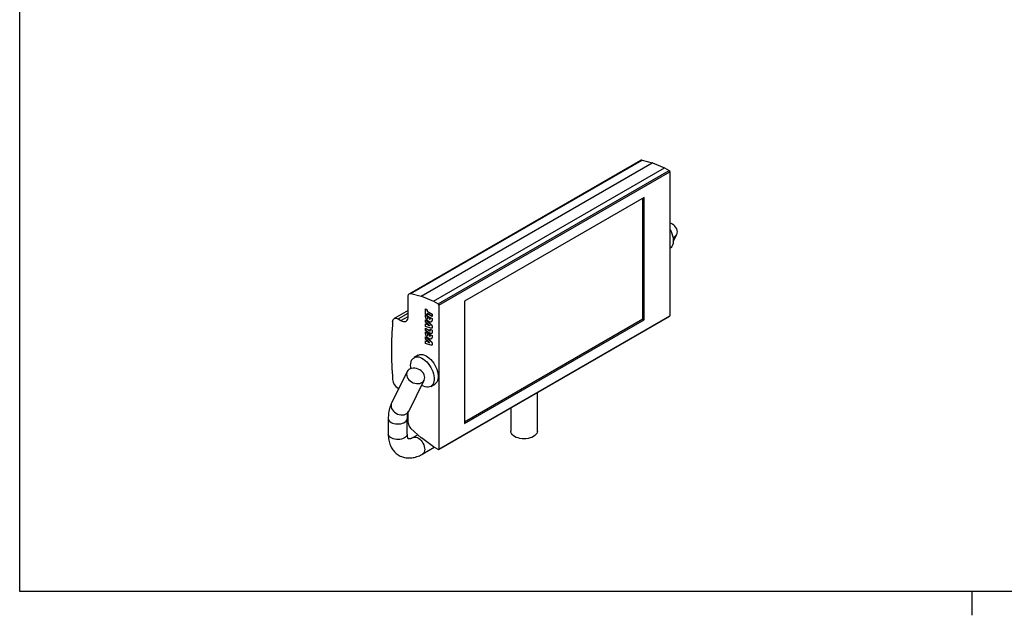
# Model space of a CAD drawing. Header units: millimetres. Extents: x 5 to 415, y 5 to 292.
# Tile 1 of 4: x 10 to 217, y 5 to 130. Entities that reach past the tile are written whole.
import ezdxf

# ---------------------------------------------------------------- set-up
doc = ezdxf.new("R2010")
doc.units = ezdxf.units.MM
doc.linetypes.add('SLD-Continua', pattern=[0])

msp = doc.modelspace()

# ---------------------------------------------------------------- linework, layer by layer
at = {"color": 7, "linetype": 'SLD-Continua', "lineweight": 25}
for p, q in [((10, 10), (10, 287)), ((140.32, 100.5527), (91.8125, 72.5499)), ((92.0867, 72.5963), (140.5943, 100.5991)), ((92.1564, 72.5823), (140.6639, 100.5851)), ((94.3075, 72.023), (142.815, 100.0258)), ((94.3453, 72.0131), (142.8529, 100.0159)), ((140.5943, 100.5991), (140.6639, 100.5851)), ((140.6639, 100.5851), (142.815, 100.0258)), ((142.8529, 100.0159), (145.3954, 98.9659)), ((96.8879, 70.9632), (145.3954, 98.9659)), ((97.8757, 70.3929), (146.3832, 98.3957)), ((98.0171, 70.148), (146.5246, 98.1508)), ((145.3954, 98.9659), (146.3832, 98.3957)), ((146.5246, 98.1508), (146.5246, 67.8918)), ((141.1506, 92.7621), (103.3911, 70.964)), ((140.8677, 67.239), (140.8677, 92.5988)), ((141.1506, 67.0757), (141.1506, 92.7621)), ((147.2294, 83.5295), (147.9626, 85.007)), ((92.0867, 72.5963), (92.1564, 72.5823)), ((92.1564, 72.5823), (94.3075, 72.023)), ((91.5846, 67.7914), (91.5846, 72.0463)), ((94.3453, 72.0131), (96.8879, 70.9632)), ((96.8879, 70.9632), (97.8757, 70.3929)), ((103.3911, 70.964), (103.3911, 45.2776)), ((91.5846, 69.0219), (88.6316, 67.3172)), ((89.4316, 67.238), (91.5846, 68.4809)), ((95.1886, 69.387), (95.5794, 69.1615)), ((95.1886, 68.2697), (95.1886, 69.387)), ((95.2028, 68.2778), (95.1886, 68.2697)), ((95.5794, 68.0441), (95.1886, 68.2697)), ((95.2028, 68.2778), (95.2028, 69.3789)), ((95.5794, 68.0604), (95.2028, 68.2778)), ((95.5794, 69.1615), (95.5794, 68.8606)), ((95.5794, 68.8606), (96.6029, 68.2698)), ((95.5936, 68.3531), (95.5794, 68.3449)), ((95.5794, 68.3449), (95.5794, 68.0441)), ((96.6029, 67.7541), (95.5794, 68.3449)), ((96.6029, 67.7704), (95.5936, 68.3531)), ((96.6029, 68.2698), (96.6029, 67.7541)), ((98.0171, 70.148), (98.0171, 39.889)), ((89.4316, 67.238), (90.029, 66.8931)), ((90.029, 66.8931), (91.5846, 67.7911)), ((95.1886, 68.0766), (95.1886, 68.1193)), ((95.1886, 68.1193), (95.5794, 67.8937)), ((95.2028, 68.0848), (95.1886, 68.0766)), ((95.1886, 67.0664), (96.299, 66.1292)), ((95.1886, 66.5389), (95.1886, 67.0664)), ((95.2028, 66.5471), (95.1886, 66.5389)), ((95.7544, 66.1005), (95.1886, 66.5389)), ((95.1886, 66.1911), (95.7556, 65.9779)), ((95.1886, 65.6696), (95.1886, 66.1911)), ((95.2028, 68.0848), (95.2028, 68.1111)), ((95.2028, 66.5471), (95.2028, 67.0544)), ((95.7686, 66.1086), (95.2028, 66.5471)), ((95.2028, 65.6778), (95.2028, 66.1857)), ((95.3223, 67.392), (95.3081, 67.3838)), ((95.5794, 67.8937), (95.5794, 67.795)), ((95.7283, 67.8077), (96.0632, 67.6144)), ((95.7283, 67.2944), (95.7283, 67.8077)), ((95.7424, 67.3025), (95.7283, 67.2944)), ((95.7424, 67.3025), (95.7424, 67.7996)), ((95.909, 66.6883), (95.8949, 66.6801)), ((96.0632, 67.6144), (96.0632, 67.0987)), ((96.2121, 67.5284), (96.6029, 67.3029)), ((96.2121, 67.4297), (96.2121, 67.5284)), ((96.2262, 67.4379), (96.2121, 67.4297)), ((96.2262, 67.4379), (96.2262, 67.5203)), ((96.6029, 67.3029), (96.6029, 67.2602)), ((97.9756, 39.7974), (146.4832, 67.8002)), ((98.0171, 39.889), (146.5246, 67.8918)), ((103.3911, 45.6042), (140.8677, 67.239)), ((103.3911, 45.2776), (141.1506, 67.0757)), ((140.8677, 67.239), (141.1506, 67.0757)), ((95.2028, 65.6778), (95.1886, 65.6696)), ((96.299, 65.3187), (95.1886, 65.6696)), ((95.1886, 65.3043), (96.0734, 64.7936)), ((95.1886, 64.7886), (95.1886, 65.3043)), ((95.2028, 64.7968), (95.1886, 64.7886)), ((96.1042, 64.2601), (95.1886, 64.7886)), ((95.1886, 64.5096), (95.1886, 64.5523)), ((95.1886, 64.5523), (95.5794, 64.3267)), ((95.2028, 64.5178), (95.1886, 64.5096)), ((96.3132, 65.3269), (95.2028, 65.6778)), ((95.2028, 64.7968), (95.2028, 65.2962)), ((96.1184, 64.2682), (95.2028, 64.7968)), ((95.2028, 64.5178), (95.2028, 64.5441)), ((95.5794, 64.3267), (95.5794, 64.228)), ((95.7283, 64.2407), (96.0632, 64.0474)), ((95.7283, 63.7274), (95.7283, 64.2407)), ((95.7424, 63.7355), (95.7424, 64.2326)), ((95.7686, 66.1086), (95.7544, 66.1005)), ((95.8189, 66.0705), (95.8047, 66.0624)), ((96.0766, 65.846), (96.1092, 65.8319)), ((96.1184, 64.2682), (96.1042, 64.2601)), ((96.1233, 65.8401), (96.1092, 65.8319)), ((96.2121, 65.1218), (96.6029, 64.8962)), ((96.2121, 64.876), (96.2121, 65.1218)), ((96.2262, 64.8842), (96.2121, 64.876)), ((96.2262, 64.8842), (96.2262, 65.1136)), ((96.3132, 65.3269), (96.299, 65.3187)), ((96.6029, 64.8962), (96.6029, 64.5766)), ((95.1886, 63.4994), (96.299, 62.5622)), ((95.1886, 62.9719), (95.1886, 63.4994)), ((95.2028, 62.9801), (95.1886, 62.9719)), ((95.7544, 62.5335), (95.1886, 62.9719)), ((95.1886, 62.6241), (95.7556, 62.4109)), ((95.1886, 62.1026), (95.1886, 62.6241)), ((95.2028, 62.1108), (95.1886, 62.1026)), ((96.299, 61.7517), (95.1886, 62.1026)), ((95.2028, 62.9801), (95.2028, 63.4874)), ((95.7686, 62.5416), (95.2028, 62.9801)), ((95.2028, 62.1108), (95.2028, 62.6187)), ((96.3132, 61.7599), (95.2028, 62.1108)), ((95.3223, 63.825), (95.3081, 63.8168)), ((95.7424, 63.7355), (95.7283, 63.7274)), ((95.7686, 62.5416), (95.7544, 62.5335)), ((95.8189, 62.5035), (95.8047, 62.4954)), ((95.909, 63.1213), (95.8949, 63.1131)), ((96.0632, 64.0474), (96.0632, 63.5317)), ((96.0766, 62.279), (96.1092, 62.2649)), ((96.1233, 62.2731), (96.1092, 62.2649)), ((96.2121, 63.9614), (96.6029, 63.7359)), ((96.2121, 63.8627), (96.2121, 63.9614)), ((96.2262, 63.8709), (96.2121, 63.8627)), ((96.2262, 63.8709), (96.2262, 63.9533)), ((96.6029, 63.7359), (96.6029, 63.6932)), ((96.3132, 61.7599), (96.299, 61.7517)), ((93.6509, 59.6181), (92.8024, 59.1283)), ((91.3465, 56.1697), (88.0882, 49.6036)), ((91.6714, 47.8256), (94.9296, 54.3917)), ((89.5862, 52.6223), (89.4316, 52.7116)), ((96.3021, 53.066), (97.1506, 53.5558)), ((118.7069, 43.683), (118.7069, 51.7653)), ((91.5846, 45.4174), (91.5846, 47.6134)), ((113.1069, 48.5325), (113.1069, 43.683)), ((87.3904, 46.3392), (87.3904, 43.0731)), ((91.3904, 43.0731), (91.3904, 46.3392)), ((92.1564, 44.2213), (92.0867, 44.2877)), ((94.3075, 42.297), (92.1564, 44.2213)), ((93.6112, 42.9198), (92.6331, 42.3552)), ((96.8879, 40.3775), (94.3454, 42.2631)), ((94.6329, 38.891), (97.0479, 40.2851)), ((97.8757, 39.8073), (96.8879, 40.3775)), ((410, 10), (10, 10)), ((210, 4.999), (210, 10.001))]:
    msp.add_line(p, q, dxfattribs=at)
at = {"color": 7, "linetype": 'SLD-Continua', "lineweight": 25, "flags": 128}
for points in [[(146.5246, 86.0592), (146.5371, 86.0371), (146.759, 85.6036), (146.942, 85.1598), (147.0825, 84.7145), (147.1776, 84.2763), (147.2257, 83.8537), (147.2257, 83.455), (147.1776, 83.0879), (147.0825, 82.7596), (146.942, 82.4764), (146.759, 82.2439), (146.5371, 82.0666), (146.5246, 82.059)], [(147.1639, 84.3542), (147.3269, 84.4165), (147.5879, 84.5671), (147.8006, 84.763), (147.9578, 84.9975), (148.0542, 85.2626), (148.0865, 85.5493), (148.0535, 85.8478), (147.9564, 86.1479), (147.7986, 86.4394), (147.5853, 86.7124)], [(91.5846, 72.0463), (91.5935, 72.1763), (91.6198, 72.2932), (91.6631, 72.3942), (91.7223, 72.4771), (91.7961, 72.5399), (91.8828, 72.5813), (91.9804, 72.6002), (92.0867, 72.5963)], [(88.3051, 66.7034), (88.3436, 66.918), (88.4191, 67.099), (88.5291, 67.2403), (88.6697, 67.3372), (88.8363, 67.3861), (89.0231, 67.3857), (89.2238, 67.3357), (89.4316, 67.238)], [(90.029, 66.8931), (90.2991, 66.7644), (90.561, 66.6943), (90.8068, 66.6847), (91.0289, 66.7361), (91.2207, 66.8468), (91.3762, 67.0136), (91.4908, 67.2312), (91.561, 67.4931), (91.5846, 67.7914)], [(92.0774, 57.5258), (92.1015, 57.9097), (92.1732, 58.2582), (92.2913, 58.5647), (92.4534, 58.8232), (92.6564, 59.0286), (92.8962, 59.177), (93.1683, 59.2654), (93.4673, 59.2921), (93.7875, 59.2566), (94.1225, 59.1597), (94.4659, 59.0031), (94.8109, 58.79), (95.151, 58.5245), (95.4794, 58.2117), (95.7897, 57.8578), (96.0759, 57.4696), (96.3325, 57.0547), (96.5545, 56.6211), (96.7374, 56.1774), (96.8779, 55.732), (96.973, 55.2938), (97.0211, 54.8713), (97.0211, 54.4725), (96.973, 54.1054), (96.8779, 53.7771), (96.7374, 53.494), (96.5545, 53.2615), (96.3325, 53.0841), (96.0759, 52.9655), (95.7897, 52.9078), (95.4794, 52.9121), (95.151, 52.9785), (94.8109, 53.1056), (94.4659, 53.2908), (94.403, 53.3306)], [(93.6509, 59.6181), (93.7448, 59.6668), (94.0168, 59.7552), (94.3159, 59.7819), (94.636, 59.7465), (94.971, 59.6495), (95.3144, 59.493), (95.6595, 59.2799), (95.9995, 59.0143), (96.3279, 58.7016), (96.6382, 58.3476), (96.9245, 57.9594), (97.1811, 57.5445), (97.403, 57.1109), (97.586, 56.6672), (97.7264, 56.2219), (97.8216, 55.7837), (97.8696, 55.3611), (97.8696, 54.9624), (97.8216, 54.5953), (97.7264, 54.267), (97.586, 53.9838), (97.403, 53.7513), (97.1811, 53.574), (97.1506, 53.5558)], [(94.5523, 56.0971), (94.2908, 56.3424), (93.9901, 56.5514), (93.6604, 56.7172), (93.3128, 56.8341), (92.9594, 56.8981), (92.612, 56.907), (92.2825, 56.8606), (91.9822, 56.7603), (91.7212, 56.6096), (91.5085, 56.4137), (91.3512, 56.1792), (91.2549, 55.9141), (91.2226, 55.6275), (91.2556, 55.329), (91.3526, 55.0289), (91.5105, 54.7373), (91.7238, 54.4643), (91.9853, 54.2191), (92.286, 54.01), (92.6157, 53.8442), (92.9632, 53.7273), (93.3167, 53.6633), (93.6641, 53.6544), (93.9936, 53.7009), (94.2939, 53.8012), (94.5549, 53.9518), (94.7676, 54.1477), (94.9248, 54.3822), (95.0212, 54.6473), (95.0535, 54.934), (95.0205, 55.2324), (94.9234, 55.5326), (94.7655, 55.8241), (94.5523, 56.0971)], [(92.1451, 56.8226), (92.1015, 57.1142), (92.0774, 57.5258)], [(88.0882, 49.6036), (87.9966, 49.348), (87.9644, 49.0613), (87.9973, 48.7629), (88.0944, 48.4628), (88.2523, 48.1712), (88.4656, 47.8982), (88.727, 47.653), (89.0278, 47.4439), (89.3575, 47.2781), (89.705, 47.1612), (90.0585, 47.0972), (90.4059, 47.0883), (90.7353, 47.1348), (91.0357, 47.235), (91.2966, 47.3857), (91.5094, 47.5816), (91.6666, 47.8161), (91.6714, 47.8256)], [(87.3904, 46.3394), (87.3925, 46.2859), (87.4435, 46.0749), (87.5608, 45.8729), (87.7404, 45.6868), (87.9762, 45.5228), (88.2601, 45.3867), (88.5825, 45.2831), (88.9325, 45.2153), (89.298, 45.1859), (89.6667, 45.1957), (90.026, 45.2445), (90.3636, 45.3306), (90.6681, 45.451), (90.929, 45.6017), (91.1376, 45.7774), (91.2867, 45.9723), (91.3712, 46.1797), (91.3904, 46.3389)], [(118.7069, 43.683), (118.6724, 43.4301), (118.5698, 43.1835), (118.4017, 42.9492), (118.1721, 42.7329), (117.8868, 42.54), (117.5527, 42.3753), (117.178, 42.2428), (116.7721, 42.1457), (116.3449, 42.0865), (115.9069, 42.0666), (115.4689, 42.0865), (115.0416, 42.1457), (114.6357, 42.2428), (114.2611, 42.3753), (113.927, 42.54), (113.6416, 42.7329), (113.4121, 42.9492), (113.2439, 43.1835), (113.1413, 43.4301), (113.1069, 43.683)], [(91.3904, 43.0731), (91.3882, 43.0198), (91.3372, 42.8087), (91.22, 42.6067), (91.0404, 42.4206), (90.8046, 42.2567), (90.5206, 42.1206), (90.1982, 42.0169), (89.8483, 41.9492), (89.4827, 41.9197), (89.1141, 41.9296), (88.7548, 41.9784), (88.4172, 42.0644), (88.1127, 42.1848), (87.8517, 42.3355), (87.6431, 42.5113), (87.494, 42.7062), (87.4096, 42.9136), (87.3904, 43.0731)], [(92.6366, 42.3572), (92.7808, 42.4183), (93.0026, 42.4488), (93.246, 42.4172), (93.5025, 42.3245), (93.7635, 42.1739), (94.02, 41.9704), (94.2634, 41.721), (94.4853, 41.4343), (94.6781, 41.1199), (94.8354, 40.7886), (94.9517, 40.4517), (95.0231, 40.1206), (95.0472, 39.8067), (95.0231, 39.5205), (94.9517, 39.2719), (94.8354, 39.0692), (94.6781, 38.9195), (94.6325, 38.8907)]]:
    msp.add_lwpolyline(points, dxfattribs=at)
at = {"color": 7, "linetype": 'SLD-Continua', "lineweight": 25}
for centre, radius, start, end in [((140.5235, 100.1836), 0.4215, 80.329872, 118.866653), ((142.8038, 99.9051), 0.1212, 66.142337, 84.706059), ((146.2176, 98.1368), 0.3074, 2.605477, 57.394522), ((145.7095, 84.9673), 2.562, 42.933459, 71.448829), ((94.2963, 71.9023), 0.1212, 66.142337, 84.706059), ((97.71, 70.134), 0.3074, 2.605477, 57.394522), ((163.4108, 60.6251), 75.3512, 175.373149, 184.626856), ((146.4295, 67.8796), 0.0959, 304.056351, 7.25583), ((90.7795, 54.8023), 2.4875, 185.894918, 237.189255), ((93.301, 45.5038), 1.7185, 182.881343, 225.045078), ((94.5018, 42.4761), 0.2643, 222.674362, 233.697477), ((97.9309, 39.875), 0.0873, 230.796715, 9.214037)]:
    msp.add_arc(centre, radius, start, end, dxfattribs=at)
for points, knots in [([(95.3081, 67.3838), (95.2985, 67.4078), (95.2786, 67.457), (95.2549, 67.5335), (95.2342, 67.614), (95.2175, 67.6986), (95.2045, 67.7873), (95.1955, 67.8802), (95.1894, 67.9778), (95.1889, 68.043), (95.1886, 68.0766)], [0, 0, 0, 0, 0.09946726, 0.2046432, 0.31668497, 0.43570292, 0.56287169, 0.69926778, 0.84487559, 1, 1, 1, 1]), ([(95.3223, 67.392), (95.3126, 67.4159), (95.2927, 67.4652), (95.2691, 67.5416), (95.2484, 67.6221), (95.2316, 67.7067), (95.2186, 67.7955), (95.2096, 67.8884), (95.2035, 67.986), (95.203, 68.0512), (95.2028, 68.0848)], [0, 0, 0, 0, 0.09946726, 0.2046432, 0.31668497, 0.43570292, 0.56287169, 0.69926778, 0.84487559, 1, 1, 1, 1]), ([(95.8949, 66.6801), (95.8799, 66.689), (95.8503, 66.7064), (95.8064, 66.7369), (95.7632, 66.769), (95.721, 66.8038), (95.6796, 66.8414), (95.6388, 66.8807), (95.5993, 66.9233), (95.5606, 66.9677), (95.5231, 67.0141), (95.4873, 67.0624), (95.4532, 67.1123), (95.4209, 67.1637), (95.39, 67.2164), (95.3609, 67.2706), (95.3334, 67.3266), (95.3166, 67.3646), (95.3081, 67.3838)], [0, 0, 0, 0, 0.06441234, 0.12781938, 0.19038123, 0.25237884, 0.31406266, 0.37594456, 0.43776427, 0.49984502, 0.56202707, 0.62383688, 0.68555612, 0.74719174, 0.80928234, 0.8717505, 0.93515755, 1, 1, 1, 1]), ([(95.909, 66.6883), (95.8941, 66.6971), (95.8644, 66.7146), (95.8205, 66.7451), (95.7774, 66.7772), (95.7351, 66.812), (95.6937, 66.8495), (95.653, 66.8888), (95.6134, 66.9315), (95.5747, 66.9759), (95.5373, 67.0222), (95.5014, 67.0705), (95.4674, 67.1205), (95.435, 67.1719), (95.4042, 67.2246), (95.375, 67.2788), (95.3475, 67.3347), (95.3308, 67.3727), (95.3223, 67.392)], [0, 0, 0, 0, 0.06441234, 0.12781938, 0.19038123, 0.25237884, 0.31406266, 0.37594456, 0.43776427, 0.49984502, 0.56202707, 0.62383688, 0.68555612, 0.74719174, 0.80928234, 0.8717505, 0.93515755, 1, 1, 1, 1]), ([(95.5794, 67.795), (95.5795, 67.7804), (95.5798, 67.7523), (95.5812, 67.7109), (95.5837, 67.6714), (95.5876, 67.634), (95.5921, 67.599), (95.5979, 67.566), (95.6048, 67.5352), (95.6151, 67.4974), (95.632, 67.4515), (95.6581, 67.3975), (95.6904, 67.3443), (95.7154, 67.3113), (95.7283, 67.2944)], [0, 0, 0, 0, 0.09137385, 0.17714393, 0.25742841, 0.33236133, 0.40129015, 0.46520457, 0.52435845, 0.57815667, 0.68018493, 0.7831747, 0.88841916, 1, 1, 1, 1]), ([(96.4834, 66.7054), (96.4749, 66.696), (96.4581, 66.6776), (96.4306, 66.6537), (96.4015, 66.6332), (96.3706, 66.616), (96.3381, 66.6021), (96.3036, 66.5922), (96.2678, 66.5852), (96.2303, 66.5817), (96.1915, 66.5818), (96.1518, 66.585), (96.1111, 66.5921), (96.0696, 66.6025), (96.0271, 66.6167), (95.9838, 66.6345), (95.9397, 66.6549), (95.9099, 66.6716), (95.8949, 66.6801)], [0, 0, 0, 0, 0.064379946, 0.127341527, 0.189692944, 0.25166751, 0.313502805, 0.37518581, 0.436880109, 0.49915466, 0.561679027, 0.623383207, 0.685286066, 0.746854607, 0.809144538, 0.872002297, 0.93529084, 1, 1, 1, 1]), ([(96.3858, 66.63), (96.3805, 66.6259), (96.3333, 66.5888), (96.1757, 66.5746), (96.01, 66.6452), (95.909, 66.6883)], [0, 0, 0, 0, 0.046745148, 0.418554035, 1, 1, 1, 1]), ([(96.1039, 67.116), (96.1204, 67.1208), (96.1678, 67.1347), (96.2081, 67.2493), (96.2106, 67.3612), (96.2121, 67.4297)], [0, 0, 0, 0, 0.17067489, 0.49225163, 1, 1, 1, 1]), ([(96.1181, 67.1241), (96.1345, 67.129), (96.182, 67.1429), (96.2223, 67.2575), (96.2247, 67.3694), (96.2262, 67.4379)], [0, 0, 0, 0, 0.17067489, 0.49225163, 1, 1, 1, 1]), ([(96.6029, 67.2602), (96.6026, 67.2269), (96.602, 67.1623), (96.5964, 67.0714), (96.5873, 66.989), (96.5744, 66.9152), (96.5575, 66.8502), (96.5373, 66.793), (96.5132, 66.7443), (96.4931, 66.7181), (96.4834, 66.7054)], [0, 0, 0, 0, 0.15508276, 0.30061543, 0.4369749, 0.56410951, 0.6830955, 0.7949378, 0.90029883, 1, 1, 1, 1]), ([(95.3081, 63.8168), (95.2985, 63.8408), (95.2786, 63.89), (95.2549, 63.9665), (95.2342, 64.047), (95.2175, 64.1316), (95.2045, 64.2203), (95.1955, 64.3132), (95.1894, 64.4108), (95.1889, 64.476), (95.1886, 64.5096)], [0, 0, 0, 0, 0.09946726, 0.2046432, 0.31668497, 0.43570292, 0.56287169, 0.69926778, 0.84487559, 1, 1, 1, 1]), ([(95.3223, 63.825), (95.3126, 63.8489), (95.2927, 63.8982), (95.2691, 63.9746), (95.2484, 64.0551), (95.2316, 64.1397), (95.2186, 64.2285), (95.2096, 64.3214), (95.2035, 64.419), (95.203, 64.4842), (95.2028, 64.5178)], [0, 0, 0, 0, 0.09946726, 0.2046432, 0.31668497, 0.43570292, 0.56287169, 0.69926778, 0.84487559, 1, 1, 1, 1]), ([(95.5794, 64.228), (95.5795, 64.2135), (95.5798, 64.1853), (95.5812, 64.1439), (95.5837, 64.1044), (95.5876, 64.0671), (95.5921, 64.032), (95.5979, 63.9991), (95.6048, 63.9682), (95.6151, 63.9304), (95.632, 63.8845), (95.6581, 63.8305), (95.6904, 63.7773), (95.7154, 63.7443), (95.7283, 63.7274)], [0, 0, 0, 0, 0.09137385, 0.17714393, 0.25742841, 0.33236133, 0.40129015, 0.46520457, 0.52435845, 0.57815667, 0.68018493, 0.7831747, 0.88841916, 1, 1, 1, 1]), ([(95.8047, 66.0624), (95.7986, 66.0669), (95.7877, 66.0749), (95.7732, 66.086), (95.7626, 66.0942), (95.7568, 66.0987), (95.7544, 66.1005)], [0, 0, 0, 0, 0.36344061, 0.65261841, 0.86104736, 1, 1, 1, 1]), ([(95.7556, 65.9779), (95.7602, 65.9762), (95.7718, 65.9718), (95.793, 65.9636), (95.8218, 65.9519), (95.8582, 65.9369), (95.902, 65.9191), (95.9535, 65.8977), (96.0125, 65.873), (96.0544, 65.8553), (96.0766, 65.846)], [0, 0, 0, 0, 0.042742, 0.10906555, 0.19883301, 0.31205265, 0.44885489, 0.60911214, 0.79282668, 1, 1, 1, 1]), ([(95.8189, 66.0705), (95.8128, 66.075), (95.8018, 66.0831), (95.7874, 66.0941), (95.7767, 66.1024), (95.7709, 66.1068), (95.7686, 66.1086)], [0, 0, 0, 0, 0.36344061, 0.65261841, 0.86104736, 1, 1, 1, 1]), ([(96.1092, 65.8319), (96.0597, 65.8691), (95.9582, 65.9455), (95.8568, 66.0227), (95.8047, 66.0624)], [0, 0, 0, 0, 0.48690311, 1, 1, 1, 1]), ([(96.1233, 65.8401), (96.0739, 65.8773), (95.9723, 65.9536), (95.8709, 66.0309), (95.8189, 66.0705)], [0, 0, 0, 0, 0.48690311, 1, 1, 1, 1]), ([(96.0734, 64.7936), (96.0844, 64.7878), (96.1051, 64.7768), (96.1341, 64.7671), (96.1586, 64.7659), (96.1787, 64.7724), (96.1941, 64.787), (96.2049, 64.8095), (96.2112, 64.8396), (96.2118, 64.8634), (96.2121, 64.876)], [0, 0, 0, 0, 0.145191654, 0.27392175, 0.389755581, 0.497446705, 0.607162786, 0.723633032, 0.853613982, 1, 1, 1, 1]), ([(96.6029, 64.5766), (96.6024, 64.552), (96.6016, 64.5042), (96.5963, 64.4374), (96.5866, 64.3781), (96.5735, 64.3259), (96.5562, 64.281), (96.5355, 64.243), (96.5104, 64.2127), (96.4819, 64.1891), (96.4489, 64.1732), (96.4119, 64.1646), (96.3709, 64.1625), (96.3255, 64.168), (96.276, 64.1804), (96.2224, 64.2004), (96.1647, 64.2264), (96.1248, 64.2486), (96.1042, 64.2601)], [0, 0, 0, 0, 0.07756036, 0.15049583, 0.21852484, 0.28272401, 0.34292893, 0.40040136, 0.45522536, 0.5087882, 0.56192247, 0.61579063, 0.67141725, 0.72971231, 0.79106085, 0.85640091, 0.9259298, 1, 1, 1, 1]), ([(96.469, 64.1895), (96.4673, 64.1873), (96.4337, 64.1438), (96.2955, 64.1816), (96.1775, 64.2393), (96.1184, 64.2682)], [0, 0, 0, 0, 0.02574147, 0.51156465, 1, 1, 1, 1]), ([(96.1705, 64.7813), (96.1817, 64.7822), (96.2076, 64.7844), (96.2238, 64.8286), (96.2254, 64.8656), (96.2262, 64.8842)], [0, 0, 0, 0, 0.274914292, 0.636831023, 1, 1, 1, 1]), ([(96.299, 66.1292), (96.3129, 66.1173), (96.3399, 66.0943), (96.3784, 66.0583), (96.4139, 66.0223), (96.4466, 65.9868), (96.476, 65.9513), (96.5024, 65.9162), (96.5259, 65.8812), (96.5463, 65.846), (96.5645, 65.8104), (96.5794, 65.774), (96.5928, 65.7367), (96.6031, 65.6984), (96.6117, 65.6589), (96.6172, 65.6187), (96.6209, 65.5773), (96.6213, 65.5502), (96.6215, 65.5361)], [0, 0, 0, 0, 0.08124613, 0.1574008, 0.22923768, 0.29681557, 0.36017879, 0.41947078, 0.47591701, 0.53007145, 0.58290941, 0.63640682, 0.69086311, 0.7468368, 0.80579249, 0.86739211, 0.93164496, 1, 1, 1, 1]), ([(96.6215, 65.5361), (96.6213, 65.5227), (96.6208, 65.4965), (96.6173, 65.4599), (96.6117, 65.4267), (96.603, 65.3977), (96.5928, 65.3714), (96.5795, 65.3496), (96.5644, 65.3307), (96.5464, 65.316), (96.5258, 65.3049), (96.5023, 65.297), (96.4762, 65.2917), (96.4465, 65.2909), (96.4139, 65.293), (96.3784, 65.2981), (96.3399, 65.3064), (96.3129, 65.3145), (96.299, 65.3187)], [0, 0, 0, 0, 0.06704842, 0.13108313, 0.19191227, 0.25010783, 0.30637135, 0.36110962, 0.41441716, 0.46752873, 0.52157624, 0.57831474, 0.63821917, 0.7016475, 0.76957532, 0.84178417, 0.91833317, 1, 1, 1, 1]), ([(96.5329, 65.3162), (96.5301, 65.3134), (96.4822, 65.265), (96.3951, 65.2969), (96.3132, 65.3269)], [0, 0, 0, 0, 0.05852784, 1, 1, 1, 1]), ([(95.8949, 63.1131), (95.8799, 63.122), (95.8503, 63.1395), (95.8064, 63.1699), (95.7632, 63.202), (95.721, 63.2368), (95.6796, 63.2744), (95.6388, 63.3137), (95.5993, 63.3563), (95.5606, 63.4007), (95.5231, 63.4471), (95.4873, 63.4954), (95.4532, 63.5453), (95.4209, 63.5967), (95.39, 63.6494), (95.3609, 63.7036), (95.3334, 63.7596), (95.3166, 63.7976), (95.3081, 63.8168)], [0, 0, 0, 0, 0.06441234, 0.12781938, 0.19038123, 0.25237884, 0.31406266, 0.37594456, 0.43776427, 0.49984502, 0.56202707, 0.62383688, 0.68555612, 0.74719174, 0.80928234, 0.8717505, 0.93515755, 1, 1, 1, 1]), ([(95.909, 63.1213), (95.8941, 63.1301), (95.8644, 63.1476), (95.8205, 63.1781), (95.7774, 63.2102), (95.7351, 63.245), (95.6937, 63.2825), (95.653, 63.3219), (95.6134, 63.3645), (95.5747, 63.4089), (95.5373, 63.4553), (95.5014, 63.5035), (95.4674, 63.5535), (95.435, 63.6049), (95.4042, 63.6576), (95.375, 63.7118), (95.3475, 63.7677), (95.3308, 63.8058), (95.3223, 63.825)], [0, 0, 0, 0, 0.06441234, 0.12781938, 0.19038123, 0.25237884, 0.31406266, 0.37594456, 0.43776427, 0.49984502, 0.56202707, 0.62383688, 0.68555612, 0.74719174, 0.80928234, 0.8717505, 0.93515755, 1, 1, 1, 1]), ([(95.8047, 62.4954), (95.7986, 62.4999), (95.7877, 62.508), (95.7732, 62.519), (95.7626, 62.5272), (95.7568, 62.5317), (95.7544, 62.5335)], [0, 0, 0, 0, 0.36344061, 0.65261841, 0.86104736, 1, 1, 1, 1]), ([(95.7556, 62.4109), (95.7602, 62.4092), (95.7718, 62.4048), (95.793, 62.3966), (95.8218, 62.3849), (95.8582, 62.3699), (95.902, 62.3521), (95.9535, 62.3307), (96.0125, 62.306), (96.0544, 62.2884), (96.0766, 62.279)], [0, 0, 0, 0, 0.042742, 0.10906555, 0.19883301, 0.31205265, 0.44885489, 0.60911214, 0.79282668, 1, 1, 1, 1]), ([(95.8189, 62.5035), (95.8128, 62.508), (95.8018, 62.5161), (95.7874, 62.5271), (95.7767, 62.5354), (95.7709, 62.5398), (95.7686, 62.5416)], [0, 0, 0, 0, 0.36344061, 0.65261841, 0.86104736, 1, 1, 1, 1]), ([(96.1092, 62.2649), (96.0597, 62.3021), (95.9582, 62.3785), (95.8568, 62.4557), (95.8047, 62.4954)], [0, 0, 0, 0, 0.48690311, 1, 1, 1, 1]), ([(96.1233, 62.2731), (96.0739, 62.3103), (95.9723, 62.3867), (95.8709, 62.4639), (95.8189, 62.5035)], [0, 0, 0, 0, 0.48690311, 1, 1, 1, 1]), ([(96.4834, 63.1384), (96.4749, 63.1291), (96.4581, 63.1106), (96.4306, 63.0868), (96.4015, 63.0662), (96.3706, 63.0491), (96.3381, 63.0351), (96.3036, 63.0252), (96.2678, 63.0182), (96.2303, 63.0147), (96.1915, 63.0148), (96.1518, 63.018), (96.1111, 63.0252), (96.0696, 63.0355), (96.0271, 63.0497), (95.9838, 63.0675), (95.9397, 63.0879), (95.9099, 63.1047), (95.8949, 63.1131)], [0, 0, 0, 0, 0.064379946, 0.127341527, 0.189692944, 0.25166751, 0.313502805, 0.37518581, 0.436880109, 0.49915466, 0.561679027, 0.623383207, 0.685286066, 0.746854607, 0.809144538, 0.872002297, 0.93529084, 1, 1, 1, 1]), ([(96.3858, 63.063), (96.3805, 63.0589), (96.3333, 63.0219), (96.1757, 63.0076), (96.01, 63.0782), (95.909, 63.1213)], [0, 0, 0, 0, 0.04674515, 0.41855403, 1, 1, 1, 1]), ([(96.1039, 63.549), (96.1204, 63.5538), (96.1678, 63.5677), (96.2081, 63.6823), (96.2106, 63.7942), (96.2121, 63.8627)], [0, 0, 0, 0, 0.17067489, 0.49225163, 1, 1, 1, 1]), ([(96.1181, 63.5572), (96.1345, 63.562), (96.182, 63.5759), (96.2223, 63.6905), (96.2247, 63.8024), (96.2262, 63.8709)], [0, 0, 0, 0, 0.17067489, 0.49225163, 1, 1, 1, 1]), ([(96.299, 62.5622), (96.3129, 62.5503), (96.3399, 62.5274), (96.3784, 62.4913), (96.4139, 62.4553), (96.4466, 62.4199), (96.476, 62.3844), (96.5024, 62.3492), (96.5259, 62.3142), (96.5463, 62.279), (96.5645, 62.2434), (96.5794, 62.207), (96.5928, 62.1697), (96.6031, 62.1314), (96.6117, 62.092), (96.6172, 62.0517), (96.6209, 62.0103), (96.6213, 61.9832), (96.6215, 61.9692)], [0, 0, 0, 0, 0.08124613, 0.1574008, 0.22923768, 0.29681557, 0.36017879, 0.41947078, 0.47591701, 0.53007145, 0.58290941, 0.63640682, 0.69086311, 0.7468368, 0.80579249, 0.86739211, 0.93164496, 1, 1, 1, 1]), ([(96.6029, 63.6932), (96.6026, 63.6599), (96.602, 63.5954), (96.5964, 63.5044), (96.5873, 63.422), (96.5744, 63.3482), (96.5575, 63.2832), (96.5373, 63.226), (96.5132, 63.1773), (96.4931, 63.1511), (96.4834, 63.1384)], [0, 0, 0, 0, 0.15508276, 0.30061543, 0.4369749, 0.56410951, 0.6830955, 0.7949378, 0.90029883, 1, 1, 1, 1]), ([(96.6215, 61.9692), (96.6213, 61.9557), (96.6208, 61.9295), (96.6173, 61.8929), (96.6117, 61.8597), (96.603, 61.8307), (96.5928, 61.8044), (96.5795, 61.7826), (96.5644, 61.7637), (96.5464, 61.749), (96.5258, 61.7379), (96.5023, 61.73), (96.4762, 61.7247), (96.4465, 61.7239), (96.4139, 61.726), (96.3784, 61.7311), (96.3399, 61.7394), (96.3129, 61.7475), (96.299, 61.7517)], [0, 0, 0, 0, 0.06704842, 0.13108313, 0.19191227, 0.25010783, 0.30637135, 0.36110962, 0.41441716, 0.46752873, 0.52157624, 0.57831474, 0.63821917, 0.7016475, 0.76957532, 0.84178417, 0.91833317, 1, 1, 1, 1]), ([(96.5329, 61.7492), (96.5301, 61.7464), (96.4822, 61.698), (96.3951, 61.7299), (96.3132, 61.7599)], [0, 0, 0, 0, 0.05852784, 1, 1, 1, 1]), ([(88.0882, 49.6036), (88.037, 49.4952), (87.9028, 49.2118), (87.727, 48.7261), (87.5696, 48.1405), (87.4604, 47.5218), (87.4, 46.9193), (87.3933, 46.518), (87.3904, 46.3392)], [0, 0, 0, 0, 0.111260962, 0.2909464, 0.473296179, 0.659299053, 0.84822686, 1, 1, 1, 1]), ([(91.3904, 46.3392), (91.3912, 46.4108), (91.3937, 46.6182), (91.4205, 46.932), (91.4761, 47.2623), (91.5523, 47.5434), (91.6211, 47.7214), (91.6618, 47.8059), (91.6714, 47.8256)], [0, 0, 0, 0, 0.10933479, 0.31667521, 0.52300576, 0.7292843, 0.93683173, 1, 1, 1, 1]), ([(87.3904, 43.0731), (87.392, 42.9573), (87.3964, 42.6313), (87.4457, 42.108), (87.556, 41.5145), (87.7223, 40.9516), (87.9417, 40.4273), (88.211, 39.9481), (88.5251, 39.5187), (88.879, 39.1421), (89.2674, 38.8199), (89.6853, 38.5529), (90.1279, 38.3415), (90.591, 38.1855), (91.071, 38.0848), (91.5652, 38.0389), (92.0717, 38.0479), (92.5891, 38.1122), (93.1154, 38.2322), (93.648, 38.4096), (94.1566, 38.6285), (94.4821, 38.8078), (94.6329, 38.891)], [0, 0, 0, 0, 0.03125782, 0.08796274, 0.1445623, 0.20039288, 0.25500358, 0.30809907, 0.35960953, 0.40966769, 0.45853856, 0.50655514, 0.5540792, 0.60140838, 0.64887727, 0.69685402, 0.74567922, 0.7956381, 0.84691848, 0.89956337, 0.95344184, 1, 1, 1, 1]), ([(92.6331, 42.3552), (92.5858, 42.3288), (92.4498, 42.2527), (92.2439, 42.1599), (92.0331, 42.0883), (91.8642, 42.0523), (91.7412, 42.0425), (91.6653, 42.0483), (91.6329, 42.0574), (91.6335, 42.0586), (91.6321, 42.0573), (91.6015, 42.0898), (91.5562, 42.1611), (91.5026, 42.2813), (91.4502, 42.4554), (91.4092, 42.6863), (91.3919, 42.9015), (91.3907, 43.0384), (91.3904, 43.0731)], [0, 0, 0, 0, 0.03298522, 0.09493599, 0.15653498, 0.2182783, 0.28096447, 0.34623936, 0.41710183, 0.50026255, 0.59694483, 0.66713072, 0.73125648, 0.79166891, 0.85521125, 0.91719828, 0.97900186, 1, 1, 1, 1])]:
    msp.add_open_spline(points, degree=3, knots=knots, dxfattribs=at)

doc.saveas('drawing.dxf')
